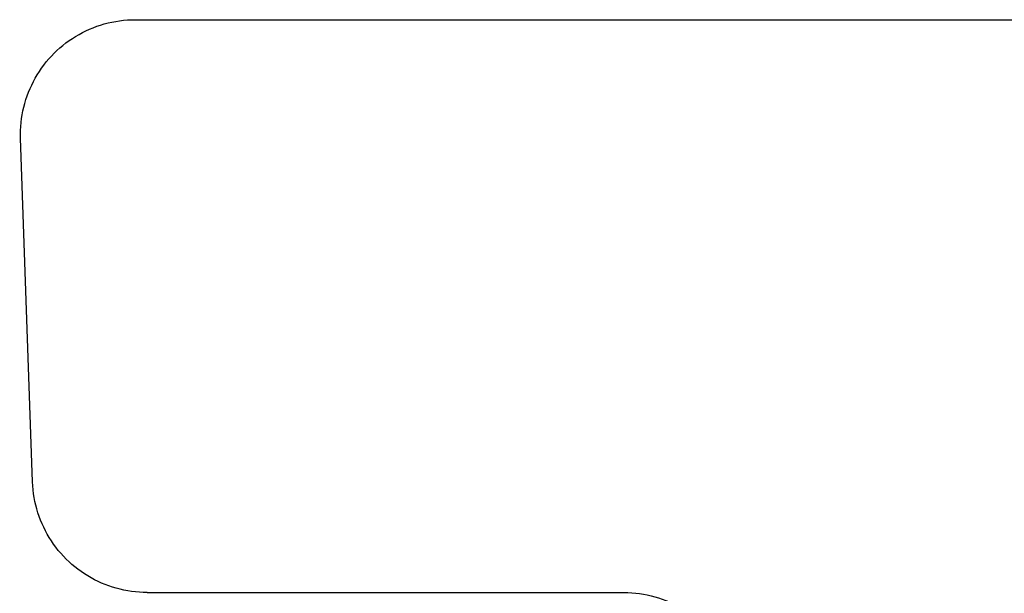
# Model space of a CAD drawing. Header units: millimetres. Extents: x -120 to 130, y -44 to 6.
# Tile 5 of 47: x -120 to -102, y -4 to 6. Entities that reach past the tile are written whole.
import ezdxf

# ---------------------------------------------------------------- set-up
doc = ezdxf.new("R2010")
doc.units = ezdxf.units.MM
doc.header["$MEASUREMENT"] = 0
doc.layers.add('Predefinito', color=5, linetype='Continuous')

# ---------------------------------------------------------------- blocks, each defined once
blk = doc.blocks.new('(#578) coperchio D25')
at = {"layer": 'Predefinito', "color": 9}
for points in [[(-124.9289393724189, 18), (-124.9277734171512, 18.06828222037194), (-124.9242769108, 18.13648482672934), (-124.9184539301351, 18.20452829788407), (-124.9103112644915, 18.2723332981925), (-124.8998584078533, 18.33982077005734), (-124.8871075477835, 18.40691202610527), (-124.8720735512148, 18.4735288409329), (-124.8547739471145, 18.53959354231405), (-124.8352289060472, 18.60502910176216), (-124.8134612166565, 18.66975922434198), (-124.7894962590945, 18.73370843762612), (-124.7633619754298, 18.79680217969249), (-124.7350888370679, 18.85896688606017), (-124.7047098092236, 18.92013007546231), (-124.6722603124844, 18.98022043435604), (-124.6377781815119, 19.03916790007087), (-124.6013036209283, 19.09690374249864), (-124.5628791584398, 19.15336064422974), (-124.5225495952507, 19.20847277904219), (-124.4803619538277, 19.26217588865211), (-124.4363654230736, 19.31440735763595), (-124.3906113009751, 19.36510628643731), (-124.343152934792, 19.4142135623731), (-124.2940456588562, 19.46167192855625), (-124.2433467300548, 19.50742605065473), (-124.191115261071, 19.55142258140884), (-124.1374121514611, 19.59361022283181), (-124.0823000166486, 19.63393978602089), (-124.0258431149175, 19.67236424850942), (-123.9681072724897, 19.70883880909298), (-123.9091598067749, 19.74332094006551), (-123.8490694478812, 19.77577043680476), (-123.787906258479, 19.80614946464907), (-123.7257415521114, 19.83442260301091), (-123.662647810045, 19.86055688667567), (-123.5986985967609, 19.88452184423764), (-123.533968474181, 19.90628953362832), (-123.4685329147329, 19.9258345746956), (-123.4024682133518, 19.94313417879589), (-123.3358513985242, 19.95816817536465), (-123.2687601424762, 19.9709190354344), (-123.2012726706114, 19.98137189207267), (-123.1334676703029, 19.98951455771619), (-123.0654241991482, 19.99533753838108), (-122.9972215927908, 19.99883404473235), (-122.9289393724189, 20)], [(-122.9289393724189, 20), (-96.03452299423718, 20)], [(-124.9277210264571, 17.930201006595), (-124.9286347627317, 17.96509518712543), (-124.9289393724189, 18)], [(-124.7181964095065, 11.93020100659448), (-124.927721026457, 17.930201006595)], [(-122.7194147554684, 10), (-122.7876632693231, 10.00116480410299), (-122.8558322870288, 10.00465785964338), (-122.9238424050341, 10.01047509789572), (-122.9916144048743, 10.01860974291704), (-123.0590693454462, 10.02905231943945), (-123.126128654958, 10.04179066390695), (-123.1927142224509, 10.05680993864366), (-123.2587484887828, 10.07409264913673), (-123.3241545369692, 10.09361866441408), (-123.3888561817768, 10.11536524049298), (-123.4527780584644, 10.1393070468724), (-123.5158457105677, 10.16541619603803), (-123.5779856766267, 10.1936622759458), (-123.6391255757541, 10.22401238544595), (-123.6991941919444, 10.25643117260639), (-123.7581215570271, 10.29088087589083), (-123.8158390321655, 10.32732136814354), (-123.8722793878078, 10.36571020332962), (-123.9273768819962, 10.40600266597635), (-123.9810673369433, 10.4481518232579), (-124.0332882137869, 10.49210857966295), (-124.0839786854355, 10.53782173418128), (-124.1330797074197, 10.58523803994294), (-124.1805340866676, 10.63430226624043), (-124.2262865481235, 10.68495726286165), (-124.2702837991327, 10.73714402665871), (-124.3124745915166, 10.790801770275), (-124.3528097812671, 10.84586799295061), (-124.3912423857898, 10.90227855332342), (-124.4277276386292, 10.95996774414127), (-124.4622230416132, 11.01886836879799), (-124.4946884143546, 11.07891181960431), (-124.5250859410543, 11.14002815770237), (-124.5533802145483, 11.2021461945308), (-124.5795382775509, 11.26519357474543), (-124.6035296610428, 11.3290968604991), (-124.6253264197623, 11.39378161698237), (-124.6449031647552, 11.45917249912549), (-124.6622370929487, 11.52519333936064), (-124.6773080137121, 11.59176723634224), (-124.6900983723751, 11.65881664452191), (-124.7005932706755, 11.72626346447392), (-124.7087804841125, 11.79402913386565), (-124.7146504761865, 11.86203471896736), (-124.7181964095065, 11.93020100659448)], [(-122.7194147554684, 10), (-114.4004150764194, 10)], [(-114.4004150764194, 10), (-114.3325541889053, 9.99884839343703), (-114.2647714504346, 9.995394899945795), (-114.1971449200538, 9.989643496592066), (-114.1297524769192, 9.981600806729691), (-114.0626717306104, 9.971276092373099), (-113.9959799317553, 9.958681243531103), (-113.9297538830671, 9.94383076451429), (-113.8640698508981, 9.926741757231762), (-113.7990034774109, 9.907433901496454), (-113.7346296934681, 9.885929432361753), (-113.6710226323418, 9.862253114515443), (-113.6082555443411, 9.836432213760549), (-113.5464007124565, 9.808496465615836), (-113.4855293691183, 9.778478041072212), (-113.4257116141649, 9.746411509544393), (-113.3670163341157, 9.712333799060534), (-113.3095111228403, 9.676284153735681), (-113.2532622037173, 9.638304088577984), (-113.1983343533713, 9.598437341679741), (-113.1447908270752, 9.556729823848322), (-113.0926932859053, 9.513229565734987), (-113.0421017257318, 9.467986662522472), (-112.9930744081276, 9.421053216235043), (-112.9456677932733, 9.37248327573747), (-112.8999364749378, 9.322332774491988), (-112.8559331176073, 9.270659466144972), (-112.813708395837, 9.217522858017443), (-112.7733109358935, 9.162984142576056), (-112.7347872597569, 9.107106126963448), (-112.6981817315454, 9.049953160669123), (-112.6635365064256, 8.991591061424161), (-112.6308914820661, 8.93208703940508), (-112.6002842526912, 8.87150961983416), (-112.5717500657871, 8.80992856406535), (-112.5453217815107, 8.747414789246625), (-112.5210298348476, 8.68404028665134)]]:
    blk.add_lwpolyline(points, dxfattribs=at)
at = {"layer": 'Predefinito', "color": 9, "extrusion": (0, 1, 0)}
for points in [[(-1.51e-14, -122.9289393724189), (2.728523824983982, -122.8986545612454), (5.480202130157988, -122.8067242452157), (8.253232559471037, -122.65157270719), (11.0457107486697, -122.4316805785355), (13.85563151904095, -122.14559185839), (16.6808905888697, -121.7919210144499), (19.5192868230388, -121.3693601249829), (22.3685250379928, -120.8766860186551), (25.22621937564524, -120.3127673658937), (28.08989725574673, -119.6765716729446), (30.95700391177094, -118.967172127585), (33.8249075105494, -118.1837542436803), (36.69090485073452, -117.3256222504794), (39.55222762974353, -116.3922051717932), (42.40604926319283, -115.3830625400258), (45.24949223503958, -114.2978896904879), (48.0796359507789, -113.1365225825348), (50.89352506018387, -111.8989420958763), (53.68817821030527, -110.5852777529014), (56.46059718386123, -109.195810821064), (59.20777637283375, -107.7309767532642), (61.92671253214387, -106.1913669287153), (64.61441475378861, -104.5777296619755), (67.26791459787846, -102.8909704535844), (69.8842763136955, -101.1321514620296), (72.46060708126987, -99.30249018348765), (74.99406720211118, -97.40335733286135), (77.4818801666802, -95.43627392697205), (79.92134252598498, -93.4029075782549), (82.30983349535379, -91.30506801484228), (84.64482421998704, -89.14470185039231), (86.92388663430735, -86.92388663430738), (89.14470185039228, -84.64482421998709), (91.30506801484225, -82.30983349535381), (93.40290757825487, -79.92134252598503), (95.43627392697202, -77.48188016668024), (97.4033573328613, -74.99406720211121), (99.30249018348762, -72.4606070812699), (101.1321514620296, -69.88427631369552), (102.8909704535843, -67.26791459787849), (104.5777296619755, -64.61441475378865), (106.1913669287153, -61.9267125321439), (107.7309767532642, -59.20777637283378), (109.195810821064, -56.46059718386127), (110.5852777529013, -53.68817821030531), (111.8989420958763, -50.8935250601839), (113.1365225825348, -48.07963595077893), (114.2978896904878, -45.24949223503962), (115.3830625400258, -42.40604926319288), (116.3922051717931, -39.55222762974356), (117.3256222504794, -36.69090485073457), (118.1837542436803, -33.82490751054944), (118.967172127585, -30.95700391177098), (119.6765716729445, -28.08989725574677), (120.3127673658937, -25.22621937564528), (120.8766860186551, -22.36852503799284), (121.3693601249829, -19.51928682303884), (121.7919210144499, -16.68089058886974), (122.14559185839, -13.85563151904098), (122.4316805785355, -11.04571074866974), (122.65157270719, -8.253232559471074), (122.8067242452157, -5.480202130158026), (122.8986545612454, -2.72852382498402), (122.9289393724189, -2.27e-14), (122.8986545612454, 2.728523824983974), (122.8067242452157, 5.48020213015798), (122.65157270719, 8.253232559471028), (122.4316805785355, 11.04571074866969), (122.14559185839, 13.85563151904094), (121.7919210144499, 16.68089058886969), (121.3693601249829, 19.51928682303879), (120.8766860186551, 22.36852503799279), (120.3127673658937, 25.22621937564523), (119.6765716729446, 28.08989725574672), (118.967172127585, 30.95700391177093), (118.1837542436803, 33.82490751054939), (117.3256222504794, 36.69090485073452), (116.3922051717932, 39.55222762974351), (115.3830625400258, 42.40604926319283), (114.2978896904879, 45.24949223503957), (113.1365225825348, 48.07963595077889), (111.8989420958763, 50.89352506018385), (110.5852777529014, 53.68817821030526), (109.195810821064, 56.46059718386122), (107.7309767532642, 59.20777637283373), (106.1913669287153, 61.92671253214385), (104.5777296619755, 64.61441475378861), (102.8909704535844, 67.26791459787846), (101.1321514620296, 69.88427631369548), (99.30249018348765, 72.46060708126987), (97.40335733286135, 74.99406720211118), (95.43627392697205, 77.4818801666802), (93.4029075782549, 79.92134252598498), (91.30506801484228, 82.30983349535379), (89.14470185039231, 84.64482421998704), (86.92388663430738, 86.92388663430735), (84.64482421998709, 89.14470185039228), (82.30983349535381, 91.30506801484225), (79.92134252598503, 93.40290757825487), (77.48188016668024, 95.43627392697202), (74.99406720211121, 97.4033573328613), (72.4606070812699, 99.30249018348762), (69.88427631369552, 101.1321514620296), (67.26791459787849, 102.8909704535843), (64.61441475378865, 104.5777296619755), (61.9267125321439, 106.1913669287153), (59.20777637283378, 107.7309767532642), (56.46059718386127, 109.195810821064), (53.68817821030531, 110.5852777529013), (50.8935250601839, 111.8989420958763), (48.07963595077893, 113.1365225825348), (45.24949223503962, 114.2978896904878), (42.40604926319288, 115.3830625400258), (39.55222762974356, 116.3922051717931), (36.69090485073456, 117.3256222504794), (33.82490751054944, 118.1837542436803), (30.95700391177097, 118.967172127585), (28.08989725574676, 119.6765716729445), (25.22621937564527, 120.3127673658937), (22.36852503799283, 120.8766860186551), (19.51928682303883, 121.3693601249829), (16.68089058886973, 121.7919210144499), (13.85563151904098, 122.14559185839), (11.04571074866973, 122.4316805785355), (8.253232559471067, 122.65157270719), (5.480202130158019, 122.8067242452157), (2.728523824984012, 122.8986545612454), (1.51e-14, 122.9289393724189)], [(-7.6e-15, -124.9289393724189), (4.312064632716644, -124.8544992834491), (8.618990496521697, -124.6312677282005), (12.91564494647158, -124.259510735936), (17.19690757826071, -123.7396713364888), (21.4576763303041, -123.0723690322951), (25.69287356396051, -122.2583990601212), (29.89745211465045, -121.2987314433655), (34.06640130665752, -120.1945098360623), (38.1947529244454, -118.9470501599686), (42.27758713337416, -117.5578390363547), (46.3100383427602, -116.0285320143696), (50.28730100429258, -114.3609515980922), (54.20463533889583, -112.5570850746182), (58.05737298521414, -110.6190821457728), (61.84092256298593, -108.5492523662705), (65.55077514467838, -106.3500623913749), (69.1825096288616, -104.0241330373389), (72.73179800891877, -101.574236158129), (76.19441053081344, -99.00329134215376), (79.56622073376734, -96.31436243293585), (82.84321036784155, -93.51065387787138), (86.02147418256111, -90.59550690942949), (89.0972245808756, -87.5723955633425), (92.06679613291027, -84.4449225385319), (94.926649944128, -81.21681490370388), (97.67337787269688, -77.89191965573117), (100.3037065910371, -74.47419913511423), (102.8145014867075, -70.96772630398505), (105.2027703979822, -67.37667989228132), (107.4656671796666, -63.70533941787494), (109.6004950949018, -59.95808008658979), (111.6047100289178, -56.13936757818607), (113.4759235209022, -52.25375272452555), (115.2119056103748, -48.3058660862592), (116.8105874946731, -44.30041243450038), (118.270063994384, -40.24216514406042), (119.5885958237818, -36.13596050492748), (120.7646116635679, -31.98669195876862), (121.796710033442, -27.79930426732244), (122.6836609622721, -23.57878761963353), (123.424407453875, -19.33017168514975), (124.018066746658, -15.05851961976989), (124.4639313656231, -10.76892203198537), (124.7614699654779, -6.466490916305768), (124.9103279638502, -2.15635356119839), (124.9103279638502, 2.156353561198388), (124.7614699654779, 6.466490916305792), (124.4639313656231, 10.76892203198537), (124.018066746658, 15.05851961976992), (123.424407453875, 19.33017168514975), (122.6836609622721, 23.57878761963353), (121.796710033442, 27.79930426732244), (120.7646116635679, 31.98669195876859), (119.5885958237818, 36.13596050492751), (118.270063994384, 40.24216514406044), (116.8105874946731, 44.30041243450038), (115.2119056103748, 48.30586608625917), (113.4759235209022, 52.25375272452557), (111.6047100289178, 56.13936757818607), (109.6004950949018, 59.95808008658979), (107.4656671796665, 63.70533941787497), (105.2027703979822, 67.3766798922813), (102.8145014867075, 70.96772630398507), (100.3037065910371, 74.47419913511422), (97.67337787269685, 77.89191965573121), (94.92664994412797, 81.21681490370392), (92.06679613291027, 84.4449225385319), (89.0972245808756, 87.57239556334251), (86.0214741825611, 90.5955069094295), (82.84321036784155, 93.51065387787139), (79.56622073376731, 96.31436243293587), (76.19441053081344, 99.00329134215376), (72.73179800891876, 101.574236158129), (69.18250962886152, 104.024133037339), (65.55077514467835, 106.3500623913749), (61.84092256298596, 108.5492523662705), (58.05737298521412, 110.6190821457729), (54.20463533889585, 112.5570850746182), (50.2873010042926, 114.3609515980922), (46.31003834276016, 116.0285320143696), (42.27758713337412, 117.5578390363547), (38.19475292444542, 118.9470501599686), (34.06640130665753, 120.1945098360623), (29.89745211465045, 121.2987314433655), (25.69287356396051, 122.2583990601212), (21.45767633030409, 123.0723690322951), (17.1969075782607, 123.7396713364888), (12.91564494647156, 124.259510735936), (8.618990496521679, 124.6312677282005), (4.312064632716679, 124.8544992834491), (2.29e-14, 124.9289393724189)], [(-7.6e-15, -124.9277210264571), (4.312022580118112, -124.8532816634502), (8.618906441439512, -124.6300522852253), (12.91551898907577, -124.258298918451), (17.19673986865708, -123.7384645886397), (21.45746706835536, -123.071168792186), (25.69262299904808, -122.2572067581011), (29.89716054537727, -121.297548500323), (34.0660690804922, -120.1933376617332), (38.19438043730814, -118.9458901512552), (42.27717482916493, -117.5566925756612), (46.3095867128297, -116.0274004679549), (50.28681058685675, -114.3598363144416), (54.20410671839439, -112.5559873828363), (58.05680679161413, -110.6180033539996), (61.84031947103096, -108.5481937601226), (65.55013587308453, -106.3490252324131), (69.1818349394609, -104.0231185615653), (72.73108870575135, -101.5732455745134), (76.19366745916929, -99.00232583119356), (79.56544477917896, -96.3134231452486), (82.8424024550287, -93.509741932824), (86.02063527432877, -90.59462339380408), (89.09635567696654, -87.57154153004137), (92.0658982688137, -84.44409900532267), (94.92572418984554, -81.2160228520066), (97.6724253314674, -77.89116002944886), (100.302728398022, -74.47347283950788), (102.8134988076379, -70.96703420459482), (105.2017444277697, -67.37602281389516), (107.4646191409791, -63.7047181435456), (109.5994262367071, -59.95749535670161), (111.6036216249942, -56.1388200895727), (113.4748168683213, -52.25324312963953), (115.2107820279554, -48.30539499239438), (116.8094483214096, -44.29998040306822), (118.2689105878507, -40.24177268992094), (119.587429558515, -36.13560809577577), (120.7634339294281, -31.98638001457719), (121.7955222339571, -27.79903315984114), (122.6824645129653, -23.57855767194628), (123.4232037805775, -19.32998317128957), (124.01685728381, -15.05837276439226), (124.4627175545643, -10.76881701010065), (124.76025325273, -6.466427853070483), (124.9091097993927, -2.156332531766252), (124.9091097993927, 2.156332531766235), (124.76025325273, 6.46642785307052), (124.4627175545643, 10.76881701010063), (124.01685728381, 15.05837276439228), (123.4232037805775, 19.32998317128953), (122.6824645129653, 23.57855767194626), (121.7955222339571, 27.79903315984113), (120.7634339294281, 31.98638001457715), (119.587429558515, 36.13560809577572), (118.2689105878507, 40.24177268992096), (116.8094483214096, 44.2999804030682), (115.2107820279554, 48.30539499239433), (113.4748168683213, 52.25324312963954), (111.6036216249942, 56.13882008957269), (109.5994262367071, 59.95749535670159), (107.4646191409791, 63.70471814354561), (105.2017444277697, 67.37602281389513), (102.8134988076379, 70.9670342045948), (100.302728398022, 74.47347283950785), (97.67242533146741, 77.89116002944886), (94.92572418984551, 81.21602285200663), (92.06589826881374, 84.44409900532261), (89.09635567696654, 87.57154153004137), (86.02063527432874, 90.59462339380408), (82.8424024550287, 93.509741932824), (79.56544477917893, 96.3134231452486), (76.19366745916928, 99.00232583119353), (72.73108870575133, 101.5732455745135), (69.18183493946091, 104.0231185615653), (65.5501358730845, 106.3490252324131), (61.84031947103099, 108.5481937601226), (58.05680679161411, 110.6180033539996), (54.20410671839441, 112.5559873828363), (50.28681058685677, 114.3598363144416), (46.30958671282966, 116.0274004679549), (42.27717482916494, 117.5566925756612), (38.1943804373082, 118.9458901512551), (34.06606908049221, 120.1933376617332), (29.89716054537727, 121.297548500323), (25.69262299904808, 122.2572067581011), (21.45746706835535, 123.071168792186), (17.19673986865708, 123.7384645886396), (12.9155189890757, 124.2582989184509), (8.618906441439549, 124.6300522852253), (4.312022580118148, 124.8532816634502), (2.29e-14, 124.9277210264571)], [(-7.6e-15, -124.8229587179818), (4.308406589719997, -124.7485817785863), (8.611678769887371, -124.5255395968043), (12.90468824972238, -124.1540979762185), (17.18231896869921, -123.6346995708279), (21.43947319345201, -122.9679633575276), (25.67107759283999, -122.1546838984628), (29.87208928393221, -121.1958303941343), (34.03750184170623, -120.0925455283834), (38.16235126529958, -118.8461441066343), (42.24172189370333, -117.4581114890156), (46.27075226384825, -115.9301018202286), (50.24464090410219, -114.2639360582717), (54.15865205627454, -112.4615998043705), (58.00812131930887, -110.5252409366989), (61.78846120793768, -108.4571670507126), (65.49516661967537, -106.2598427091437), (69.12382020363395, -103.9358865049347), (72.67009762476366, -101.4880679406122), (76.12977271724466, -98.91930412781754), (79.4987225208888, -96.23265631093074), (82.77293219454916, -93.43132621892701), (85.94849980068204, -90.51865224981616), (89.02164095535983, -87.49810549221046), (91.9886933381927, -84.37328558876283), (94.84612105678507, -81.14791644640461), (97.59051886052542, -77.82584179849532), (100.2186161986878, -74.41102062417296), (102.727281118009, -70.90752243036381), (105.1135239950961, -67.31952240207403), (107.3745010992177, -63.65129642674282), (109.5075179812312, -59.90721599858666), (111.5100326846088, -56.09174300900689), (113.3796587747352, -52.2094244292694), (115.114168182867, -48.26488689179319), (116.711493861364, -44.262831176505), (118.169732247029, -40.20802660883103), (119.4871455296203, -36.10530537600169), (120.6621637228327, -31.95955676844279), (121.69338653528, -27.77572135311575), (122.5795850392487, -23.55878508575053), (123.3197031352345, -19.31377336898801), (123.9128588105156, -15.04574506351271), (124.3583451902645, -10.75978645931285), (124.6556313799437, -6.461005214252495), (124.8043630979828, -2.154524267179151), (124.8043630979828, 2.154524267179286), (124.6556313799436, 6.46100521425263), (124.3583451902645, 10.75978645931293), (123.9128588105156, 15.04574506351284), (123.3197031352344, 19.31377336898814), (122.5795850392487, 23.5587850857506), (121.6933865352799, 27.77572135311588), (120.6621637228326, 31.95955676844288), (119.4871455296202, 36.10530537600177), (118.169732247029, 40.2080266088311), (116.711493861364, 44.26283117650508), (115.114168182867, 48.26488689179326), (113.3796587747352, 52.20942442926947), (111.5100326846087, 56.09174300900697), (109.5075179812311, 59.90721599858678), (107.3745010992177, 63.65129642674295), (105.113523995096, 67.31952240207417), (102.7272811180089, 70.90752243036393), (100.2186161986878, 74.41102062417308), (97.59051886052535, 77.82584179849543), (94.84612105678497, 81.14791644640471), (91.9886933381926, 84.37328558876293), (89.02164095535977, 87.49810549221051), (85.94849980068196, 90.51865224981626), (82.7729321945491, 93.43132621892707), (79.4987225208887, 96.23265631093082), (76.12977271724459, 98.9193041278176), (72.67009762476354, 101.4880679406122), (69.12382020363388, 103.9358865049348), (65.49516661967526, 106.2598427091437), (61.78846120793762, 108.4571670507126), (58.00812131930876, 110.5252409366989), (54.15865205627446, 112.4615998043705), (50.24464090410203, 114.2639360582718), (46.27075226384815, 115.9301018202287), (42.24172189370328, 117.4581114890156), (38.16235126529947, 118.8461441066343), (34.03750184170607, 120.0925455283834), (29.87208928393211, 121.1958303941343), (25.67107759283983, 122.1546838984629), (21.43947319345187, 122.9679633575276), (17.18231896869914, 123.6346995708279), (12.90468824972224, 124.1540979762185), (8.611678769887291, 124.5255395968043), (4.308406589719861, 124.7485817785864), (-8.79e-14, 124.8229587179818)], [(4.77e-14, -124.7181964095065), (4.30479059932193, -124.6438818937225), (8.604451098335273, -124.4210269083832), (12.89385751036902, -124.0498970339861), (17.16789806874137, -123.5309345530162), (21.42147931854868, -122.8647579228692), (25.64953218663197, -122.0521610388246), (29.84701802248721, -121.0941122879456), (34.00893460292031, -119.9917533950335), (38.13032209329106, -118.7463980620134), (42.20626895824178, -117.35953040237), (46.23191781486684, -115.8328031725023), (50.20247122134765, -114.1680358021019), (54.11319739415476, -112.3672122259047), (57.95943584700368, -110.4324785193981), (61.73660294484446, -108.3661403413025), (65.44019736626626, -106.1706601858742), (69.06580546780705, -103.8486544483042), (72.60910654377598, -101.4028903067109), (76.06587797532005, -98.83628242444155), (79.43200026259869, -96.15188947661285), (82.70346193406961, -93.35291050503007), (85.87636432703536, -90.44268110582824), (88.94692623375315, -87.42466945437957), (91.91148840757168, -84.30247217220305), (94.76651792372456, -81.07981004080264), (97.50861238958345, -77.7605235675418), (100.1345039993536, -74.34856840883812), (102.6410634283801, -70.84801065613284), (105.0253035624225, -67.26302199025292), (107.2843830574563, -63.59787470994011), (109.4156097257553, -59.85693664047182), (111.4164437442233, -56.0446659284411), (113.2845006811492, -52.16560572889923), (115.0175543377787, -48.22437879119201), (116.6135394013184, -44.22568194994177), (118.0705539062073, -40.17428052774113), (119.3868615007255, -36.07500265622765), (120.5608935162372, -31.93273352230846), (121.5912508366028, -27.75240954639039), (122.4767055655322, -23.53901249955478), (123.2162024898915, -19.29756356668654), (123.8088603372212, -15.03311736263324), (124.2539728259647, -10.75075590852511), (124.5510095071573, -6.455582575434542), (124.6996163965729, -2.152716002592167), (124.6996163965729, 2.152716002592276), (124.5510095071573, 6.455582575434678), (124.2539728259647, 10.75075590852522), (123.8088603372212, 15.03311736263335), (123.2162024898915, 19.29756356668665), (122.4767055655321, 23.53901249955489), (121.5912508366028, 27.75240954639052), (120.5608935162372, 31.93273352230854), (119.3868615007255, 36.07500265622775), (118.0705539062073, 40.17428052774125), (116.6135394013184, 44.22568194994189), (115.0175543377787, 48.22437879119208), (113.2845006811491, 52.16560572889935), (111.4164437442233, 56.0446659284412), (109.4156097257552, 59.85693664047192), (107.2843830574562, 63.59787470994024), (105.0253035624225, 67.263021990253), (102.64106342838, 70.84801065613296), (100.1345039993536, 74.34856840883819), (97.50861238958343, 77.76052356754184), (94.76651792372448, 81.07981004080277), (91.91148840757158, 84.30247217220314), (88.94692623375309, 87.42466945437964), (85.87636432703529, 90.44268110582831), (82.7034619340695, 93.35291050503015), (79.43200026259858, 96.15188947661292), (76.06587797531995, 98.8362824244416), (72.60910654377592, 101.4028903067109), (69.06580546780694, 103.8486544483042), (65.44019736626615, 106.1706601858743), (61.73660294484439, 108.3661403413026), (57.95943584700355, 110.4324785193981), (54.11319739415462, 112.3672122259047), (50.20247122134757, 114.1680358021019), (46.2319178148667, 115.8328031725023), (42.20626895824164, 117.35953040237), (38.13032209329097, 118.7463980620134), (34.00893460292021, 119.9917533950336), (29.84701802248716, 121.0941122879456), (25.64953218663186, 122.0521610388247), (21.42147931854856, 122.8647579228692), (17.16789806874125, 123.5309345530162), (12.8938575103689, 124.0498970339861), (8.604451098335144, 124.4210269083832), (4.304790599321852, 124.6438818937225), (-3.25e-14, 124.7181964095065)], [(2.63e-14, -122.7194147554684), (2.723873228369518, -122.6891815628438), (5.470861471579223, -122.5974079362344), (8.239165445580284, -122.4425208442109), (11.02688403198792, -122.2230035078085), (13.83201546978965, -121.9374024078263), (16.65245906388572, -121.5843343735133), (19.48601743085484, -121.1624937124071), (22.33039929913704, -120.6706593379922), (25.18322287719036, -120.1077018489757), (28.04201979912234, -119.4725905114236), (30.90423965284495, -118.7644000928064), (33.76725509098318, -117.9823174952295), (36.62836751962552, -117.1256481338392), (39.48481335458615, -116.1938220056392), (42.33377082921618, -115.1863993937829), (45.17236733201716, -114.1030761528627), (47.9976872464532, -112.9436885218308), (50.80678025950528, -111.7082174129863), (53.59667009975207, -110.3967921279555), (56.36436366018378, -109.0096934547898), (59.10686045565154, -107.547356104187), (61.82116235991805, -106.0103704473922), (64.5042835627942, -104.3994835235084), (67.1532606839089, -102.715599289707), (69.76516297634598, -100.9597780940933), (72.33710255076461, -99.13323535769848), (74.86624454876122, -97.23733945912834), (77.34981719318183, -95.27360882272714), (79.78512164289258, -93.24370821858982), (82.16954158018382, -91.14944429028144), (84.50055246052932, -88.99276033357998), (86.77573035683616, -86.77573035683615), (88.99276033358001, -84.50055246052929), (91.14944429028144, -82.16954158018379), (93.24370821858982, -79.78512164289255), (95.27360882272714, -77.3498171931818), (97.23733945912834, -74.86624454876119), (99.13323535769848, -72.33710255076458), (100.9597780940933, -69.76516297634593), (102.715599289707, -67.15326068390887), (104.3994835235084, -64.50428356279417), (106.0103704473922, -61.82116235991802), (107.547356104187, -59.10686045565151), (109.0096934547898, -56.36436366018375), (110.3967921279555, -53.59667009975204), (111.7082174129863, -50.80678025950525), (112.9436885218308, -47.99768724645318), (114.1030761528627, -45.17236733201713), (115.1863993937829, -42.33377082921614), (116.1938220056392, -39.48481335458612), (117.1256481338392, -36.62836751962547), (117.9823174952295, -33.76725509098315), (118.7644000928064, -30.90423965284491), (119.4725905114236, -28.04201979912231), (120.1077018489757, -25.18322287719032), (120.6706593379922, -22.33039929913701), (121.1624937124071, -19.48601743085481), (121.5843343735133, -16.65245906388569), (121.9374024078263, -13.83201546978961), (122.2230035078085, -11.02688403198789), (122.4425208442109, -8.239165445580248), (122.5974079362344, -5.470861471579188), (122.6891815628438, -2.723873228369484), (122.7194147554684, 7.5e-15), (122.6891815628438, 2.723873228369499), (122.5974079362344, 5.470861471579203), (122.4425208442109, 8.239165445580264), (122.2230035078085, 11.0268840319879), (121.9374024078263, 13.83201546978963), (121.5843343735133, 16.6524590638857), (121.1624937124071, 19.48601743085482), (120.6706593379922, 22.33039929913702), (120.1077018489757, 25.18322287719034), (119.4725905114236, 28.04201979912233), (118.7644000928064, 30.90423965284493), (117.9823174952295, 33.76725509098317), (117.1256481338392, 36.62836751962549), (116.1938220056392, 39.48481335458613), (115.1863993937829, 42.33377082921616), (114.1030761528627, 45.17236733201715), (112.9436885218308, 47.99768724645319), (111.7082174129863, 50.80678025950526), (110.3967921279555, 53.59667009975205), (109.0096934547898, 56.36436366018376), (107.547356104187, 59.10686045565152), (106.0103704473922, 61.82116235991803), (104.3994835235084, 64.5042835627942), (102.7155992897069, 67.15326068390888), (100.9597780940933, 69.76516297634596), (99.13323535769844, 72.33710255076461), (97.23733945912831, 74.86624454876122), (95.2736088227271, 77.34981719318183), (93.24370821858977, 79.78512164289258), (91.1494442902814, 82.16954158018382), (88.99276033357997, 84.50055246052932), (86.77573035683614, 86.77573035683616), (84.50055246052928, 88.99276033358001), (82.16954158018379, 91.14944429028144), (79.78512164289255, 93.24370821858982), (77.3498171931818, 95.27360882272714), (74.86624454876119, 97.23733945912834), (72.33710255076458, 99.13323535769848), (69.76516297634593, 100.9597780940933), (67.15326068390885, 102.715599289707), (64.50428356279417, 104.3994835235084), (61.821162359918, 106.0103704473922), (59.10686045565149, 107.547356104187), (56.36436366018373, 109.0096934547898), (53.59667009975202, 110.3967921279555), (50.80678025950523, 111.7082174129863), (47.99768724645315, 112.9436885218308), (45.17236733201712, 114.1030761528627), (42.33377082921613, 115.1863993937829), (39.4848133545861, 116.1938220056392), (36.62836751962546, 117.1256481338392), (33.76725509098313, 117.9823174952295), (30.9042396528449, 118.7644000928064), (28.0420197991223, 119.4725905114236), (25.18322287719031, 120.1077018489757), (22.33039929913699, 120.6706593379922), (19.48601743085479, 121.1624937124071), (16.65245906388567, 121.5843343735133), (13.83201546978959, 121.9374024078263), (11.02688403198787, 122.2230035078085), (8.239165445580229, 122.4425208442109), (5.470861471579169, 122.5974079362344), (2.723873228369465, 122.6891815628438), (-2.63e-14, 122.7194147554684)], [(-7e-15, -114.4004150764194), (3.948660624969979, -114.3322485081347), (7.892615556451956, -114.1278300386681), (11.82716470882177, -113.7874032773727), (15.74761920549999, -113.3113739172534), (19.64930696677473, -112.7003092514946), (23.52757827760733, -111.9549374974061), (27.37781132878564, -111.0761469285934), (31.19541772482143, -110.0649848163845), (34.97584795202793, -108.9226561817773), (38.71459680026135, -107.6505223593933), (42.40720873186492, -106.2500993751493), (46.04928319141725, -104.7230561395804), (49.63647984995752, -103.0712124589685), (53.16452377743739, -101.2965368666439), (56.62921053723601, -99.40114427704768), (60.02641119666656, -97.38729346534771), (63.35207724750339, -95.25738437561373), (66.60224543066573, -93.01395526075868), (69.77304245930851, -90.65967965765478), (72.86068963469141, -88.19736320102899), (75.8615073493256, -85.6299402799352), (78.77191947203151, -82.9604705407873), (81.58845760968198, -80.19213524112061), (84.3077652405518, -77.32823345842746), (86.92660171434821, -74.37217815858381), (89.44184611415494, -71.32749212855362), (91.85050097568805, -68.19780377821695), (94.1496958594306, -64.9868428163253), (96.33669077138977, -61.69843580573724), (98.40887942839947, -58.33650160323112), (100.3637923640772, -54.90504668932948), (102.1990998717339, -51.4081603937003), (103.9126147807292, -47.85001002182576), (105.5022950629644, -44.2348358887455), (106.9662462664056, -40.56694626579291), (108.302723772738, -36.85071224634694), (109.5101348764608, -33.09056253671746), (110.5870406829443, -29.29097817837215), (111.5321578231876, -25.4564872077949), (112.344359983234, -21.59165926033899), (113.0226792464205, -17.70110012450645), (113.5663072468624, -13.78944625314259), (113.9745961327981, -9.861359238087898), (114.2470593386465, -5.921520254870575), (114.3833721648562, -1.974624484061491), (114.3833721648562, 1.974624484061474), (114.2470593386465, 5.921520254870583), (113.9745961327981, 9.86135923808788), (113.5663072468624, 13.78944625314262), (113.0226792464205, 17.70110012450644), (112.344359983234, 21.59165926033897), (111.5321578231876, 25.45648720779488), (110.5870406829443, 29.29097817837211), (109.5101348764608, 33.09056253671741), (108.302723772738, 36.85071224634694), (106.9662462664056, 40.56694626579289), (105.5022950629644, 44.23483588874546), (103.9126147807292, 47.85001002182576), (102.1990998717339, 51.40816039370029), (100.3637923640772, 54.90504668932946), (98.40887942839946, 58.33650160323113), (96.33669077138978, 61.6984358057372), (94.14969585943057, 64.98684281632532), (91.85050097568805, 68.19780377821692), (89.44184611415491, 71.32749212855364), (86.92660171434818, 74.37217815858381), (84.3077652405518, 77.32823345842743), (81.58845760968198, 80.19213524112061), (78.7719194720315, 82.9604705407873), (75.86150734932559, 85.62994027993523), (72.86068963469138, 88.19736320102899), (69.7730424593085, 90.65967965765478), (66.60224543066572, 93.01395526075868), (63.35207724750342, 95.2573843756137), (60.02641119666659, 97.38729346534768), (56.62921053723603, 99.40114427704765), (53.16452377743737, 101.2965368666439), (49.63647984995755, 103.0712124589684), (46.04928319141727, 104.7230561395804), (42.40720873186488, 106.2500993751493), (38.71459680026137, 107.6505223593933), (34.97584795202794, 108.9226561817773), (31.19541772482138, 110.0649848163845), (27.3778113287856, 111.0761469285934), (23.52757827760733, 111.9549374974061), (19.64930696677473, 112.7003092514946), (15.74761920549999, 113.3113739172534), (11.82716470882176, 113.7874032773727), (7.89261555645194, 114.1278300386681), (3.94866062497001, 114.3322485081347), (2.1e-14, 114.4004150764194)]]:
    blk.add_lwpolyline(points, dxfattribs=at)
blk = doc.blocks.new('(#3618) DS4000C__-BARBADOS-D25')
at = {"layer": 'Predefinito', "extrusion": (0.01572165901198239, 0, 0.9998764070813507), "rotation": -90}
blk.add_blockref('(#578) coperchio D25', (-13.71623305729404, -5.196324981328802, 13.36104995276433), dxfattribs=at)

msp = doc.modelspace()

# ---------------------------------------------------------------- block references
at = {"layer": 'Predefinito'}
msp.add_blockref('(#3618) DS4000C__-BARBADOS-D25', (0, 0), dxfattribs=at)

doc.saveas('drawing.dxf')
